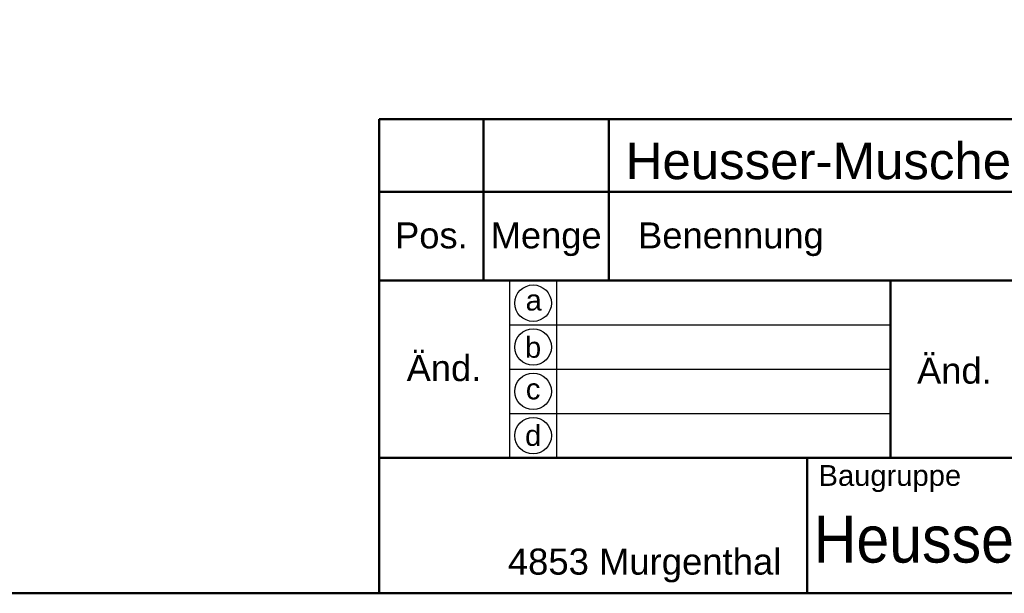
# Model space of a CAD drawing. Header units: millimetres. Extents: x 20 to 833, y 20 to 574.
# Tile 5 of 12: x 371 to 560, y 20 to 130. Entities that reach past the tile are written whole.
import ezdxf
from ezdxf.enums import TextEntityAlignment as Align

# ---------------------------------------------------------------- set-up
doc = ezdxf.new("R2010")
doc.units = ezdxf.units.MM
doc.header["$LTSCALE"] = 2
for name, color, linetype, lineweight in [('Skizziergeometrie(DIN)', 7, 'Continuous', 50), ('Skizzierlinie(DIN)', 7, 'Continuous', 25), ('Symbole(DIN)', 7, 'Continuous', 25)]:
    doc.layers.add(name, color=color, linetype=linetype, lineweight=lineweight)
doc.styles.add('Aktuell-DIN', font='arial.ttf')
doc.styles.add('Textstil10', font='arial.ttf')
doc.styles.add('Textstil41', font='arial.ttf', dxfattribs={"width": 0.8})
doc.styles.add('Textstil80', font='arial.ttf', dxfattribs={"width": 0.9})
doc.styles.add('Textstil83', font='arial.ttf', dxfattribs={"width": 0.8})

# ---------------------------------------------------------------- blocks, each defined once
blk = doc.blocks.new('Ränder Standardrahmen')
at = {"layer": 'Skizziergeometrie(DIN)', "flags": 128}
blk.add_lwpolyline([(10, 10), (10, 287), (410, 287), (410, 10), (10, 10)], dxfattribs=at)
blk = doc.blocks.new('Schriftfelder Heusser')
at = {"layer": 'Skizziergeometrie(DIN)'}
for p, q in [((101, 229.917), (101, 236.917)), ((101, 236.917), (291, 236.917)), ((111, 229.917), (111, 236.917)), ((123, 229.917), (123, 236.917)), ((101, 191.417), (101, 229.917)), ((101, 229.917), (291, 229.917)), ((111, 229.917), (111, 221.417)), ((123, 229.917), (123, 221.417)), ((101, 221.417), (291, 221.417)), ((150, 221.417), (150, 204.417)), ((101, 204.417), (291, 204.417)), ((142, 204.417), (142, 191.417)), ((291, 191.417), (101, 191.417))]:
    blk.add_line(p, q, dxfattribs=at)
at = {"layer": 'Skizzierlinie(DIN)'}
for p, q in [((113.5, 221.417), (113.5, 204.417)), ((118, 221.417), (118, 204.417)), ((113.5, 217.167), (150, 217.167)), ((113.5, 212.917), (150, 212.917)), ((113.5, 208.667), (150, 208.667))]:
    blk.add_line(p, q, dxfattribs=at)
for centre in [(115.75, 219.25), (115.75, 215.042), (115.75, 210.792), (115.75, 206.542)]:
    blk.add_circle(centre, 1.75, dxfattribs=at)
at = {"layer": 'Symbole(DIN)', "color": 179, "true_color": 0x262659, "style": 'Aktuell-DIN'}
for s, insert, char_height, attachment_point in [('Pos.', (106, 227), 2.4892, 2), ('Menge', (117, 227), 2.4892, 2), ('Benennung', (125.812, 225.376), 2.4892, 4), ('\\fArial|b0|i0;a', (115.807, 219.533), 2, 5), ('\\fArial|b0|i0;b', (115.75, 215), 2, 5), ('\\fArial|b0|i0;c', (115.75, 211.009), 2, 5), ('\\fArial|b0|i0;d', (115.755, 206.548), 2, 5), ('\\fArial|b0|i0;\\H2.0000;Baugruppe', (143.103, 203.726), 2, 1), ('\\fArial|b0|i0;\\H2.5000;4853 Murgenthal', (113.326, 192.456), 2.5, 7)]:
    blk.add_mtext(s, dxfattribs=dict(at, insert=insert, char_height=char_height, attachment_point=attachment_point))
at = {"layer": 'Symbole(DIN)', "color": 179, "true_color": 0x262659, "char_height": 2.4892, "width": 12.3494, "attachment_point": 5, "style": 'Aktuell-DIN'}
for insert in [(107.206, 213.004), (156.124, 212.759)]:
    blk.add_mtext('Änd.', dxfattribs=dict(at, insert=insert))
at = {"layer": 'Symbole(DIN)', "color": 179, "true_color": 0x262659, "style": 'Textstil10'}
for tag, p in [('ERSTELLUNGSDATUM_001', (217.23, 218.291)), ('DATEINAME_001', (217.399, 205.314))]:
    blk.add_attdef(tag, p, '', height=2, dxfattribs=at)
at = {"layer": 'Symbole(DIN)', "color": 179, "true_color": 0x262659}
for tag, height, style, p in [('AUTOR', 2.489, 'Aktuell-DIN', (240.035, 219.263)), ('KONTROLLDATUM', 2, 'Textstil10', (217.417, 215.038)), ('KONTROLLIERT_VON', 2, 'Textstil10', (239.981, 215.054))]:
    blk.add_attdef(tag, text='', height=height, dxfattribs=dict(at, style=style)).set_placement(p, align=Align.MIDDLE_LEFT)
at = {"layer": 'Symbole(DIN)', "color": 7}
for tag, p, height, style, width in [('Anfänglicher_Ansichtsmaßstab_001', (281.568, 213.345), 2.3, 'Textstil83', 0.8), ('TITEL_001', (142.65, 194.367), 4.5, 'Textstil80', 0.9)]:
    blk.add_attdef(tag, p, '', height=height, dxfattribs=dict(at, style=style, width=width))
at = {"layer": 'Symbole(DIN)', "color": 179, "true_color": 0x262659, "style": 'Textstil10'}
blk.add_attdef('PROJEKT', text='', height=2, dxfattribs=at).set_placement((217.773, 209.719), align=Align.BOTTOM_LEFT)
at = {"layer": 'Symbole(DIN)', "color": 7, "style": 'Textstil80', "width": 0.9}
blk.add_attdef('BAUTEILNUMMER', text='', height=4.5, dxfattribs=at).set_placement((237.401, 196.718), align=Align.MIDDLE_LEFT)
at = {"layer": 'Symbole(DIN)', "color": 7, "style": 'Textstil41', "width": 0.8}
blk.add_attdef('STATUS', text='', height=5, dxfattribs=at).set_placement((284.526, 195.865), align=Align.MIDDLE_CENTER)

msp = doc.modelspace()

# ---------------------------------------------------------------- block references
at = {"xscale": 2, "yscale": 2, "zscale": 2}
msp.add_blockref('Ränder Standardrahmen', (0, 0), dxfattribs=at)
ref = msp.add_blockref('Schriftfelder Heusser', (238, -362.8333), dxfattribs=dict(xscale=2, yscale=2, zscale=2))
ref.add_attrib('TITEL_001', 'Heusser-Muschel Serie 9', (523.2991, 25.8999), dxfattribs={"layer": 'Symbole(DIN)', "color": 7, "height": 9, "style": 'Textstil80', "width": 0.9})

# ---------------------------------------------------------------- texts
at = {"layer": 'Symbole(DIN)', "color": 7, "insert": (487.2249, 106.4656), "char_height": 7, "width": 148.371191, "attachment_point": 1, "style": 'Aktuell-DIN'}
msp.add_mtext('{\\fArial|b0|i0;\\H7.0000;Heusser-Muschel S.9.13.D3.274R}', dxfattribs=at)

doc.saveas('drawing.dxf')
